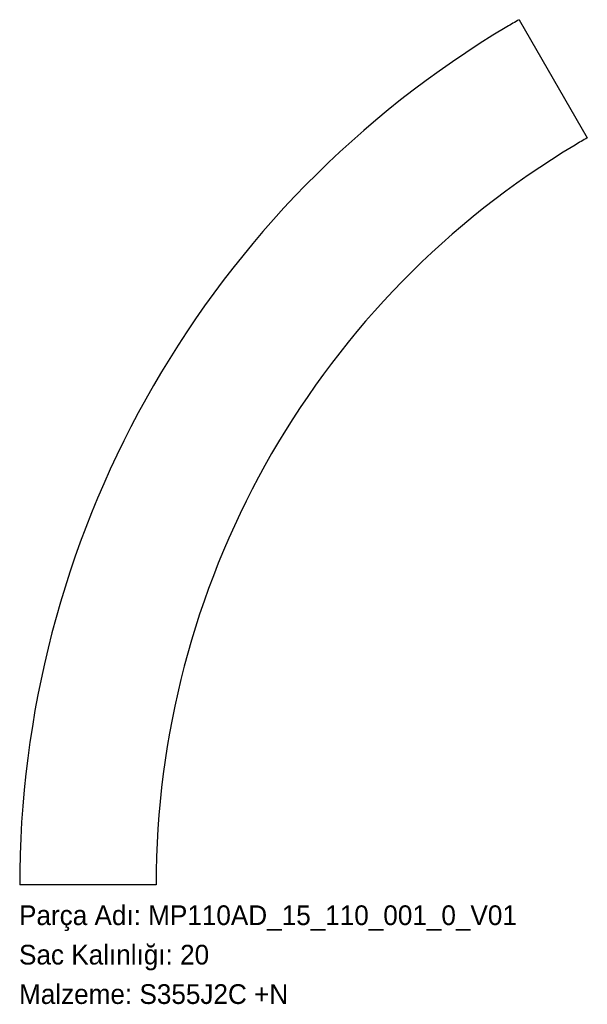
# Model space of a CAD drawing. Header units: millimetres. Extents: x 0 to 346, y -72 to 527.
import ezdxf

# ---------------------------------------------------------------- set-up
doc = ezdxf.new("R2010")
doc.units = ezdxf.units.MM
doc.linetypes.add('SLD-Katı', pattern=[0])
doc.linetypes.add('SLD-Sürekli', pattern=[0])
doc.layers.add('METIN', color=96, linetype='SLD-Katı')
doc.styles.add('SLDTEXTSTYLE0', font='ARIAL.TTF', dxfattribs={"width": 0.948, "bigfont": 'bigfont'})
doc.styles.add('SLDTEXTSTYLE1', font='ARIAL.TTF', dxfattribs={"width": 0.948})

msp = doc.modelspace()

# ---------------------------------------------------------------- linework, layer by layer
at = {"color": 7, "linetype": 'SLD-Sürekli', "lineweight": 25}
for p, q in [((304.4, 526.943446), (345.9, 455.063337)), ((83.4, 0.4), (0.4, 0.4))]:
    msp.add_line(p, q, dxfattribs=at)
for radius, start, end in [(608, 120.816139, 179.183861), (608, 120, 120.816139), (525, 120.945178, 179.054822), (525, 120, 120.945178), (608, 179.183861, 180), (525, 179.054822, 180)]:
    msp.add_arc((608.4, 0.4), radius, start, end, dxfattribs=at)

# ---------------------------------------------------------------- texts
at = {"layer": 'METIN', "char_height": 12, "attachment_point": 1}
for s, insert, style in [('Parça Adı: MP110AD_15_110_001_0_V01', (0, -12.031187), 'SLDTEXTSTYLE0'), ('Sac Kalınlığı: 20', (0, -36.031187), 'SLDTEXTSTYLE0'), ('Malzeme: S355J2C +N', (0, -60.031187), 'SLDTEXTSTYLE1')]:
    msp.add_mtext(s, dxfattribs=dict(at, insert=insert, style=style))

doc.saveas('drawing.dxf')
